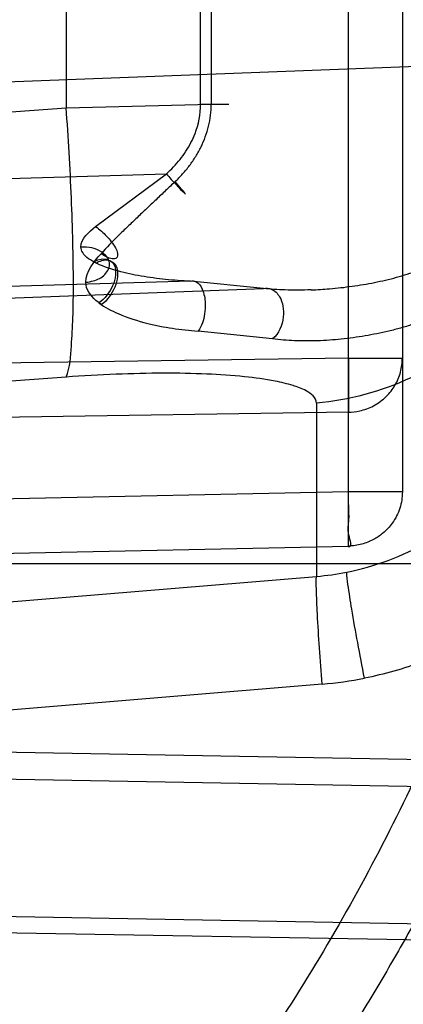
# Model space of a CAD drawing. Header units: millimetres. Extents: x 0 to 297, y 0 to 210.
# Tile 97 of 256: x 145.0558 to 145.1047, y 93.0585 to 93.184. Entities that reach past the tile are written whole.
import ezdxf

# ---------------------------------------------------------------- set-up
doc = ezdxf.new("R2010")
doc.units = ezdxf.units.MM
doc.header["$LTSCALE"] = 16.335
doc.layers.get('0').update_dxf_attribs({"linetype": 'CONTINUOUS'})
for name, color, linetype in [('01_GLOBAL', 7, 'CONTINUOUS'), ('INTFCLR_1', 7, 'CONTINUOUS'), ('INTFCLR_144815', 7, 'CONTINUOUS')]:
    doc.layers.add(name, color=color, linetype=linetype)

msp = doc.modelspace()

# ---------------------------------------------------------------- linework, layer by layer
at = {"color": 7, "linetype": 'Continuous'}
msp.add_circle((145.8748034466, 92.1344639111), 2.66, dxfattribs=at)
at = {"color": 9, "linetype": 'Continuous'}
msp.add_arc((145.8748034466, 92.1344639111), 2.6259090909, 92.9674534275, 177.0325465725, dxfattribs=at)
at = {"layer": '01_GLOBAL', "color": 7, "linetype": 'Continuous'}
msp.add_circle((145.8748034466, 92.1344639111), 2.695, dxfattribs=at)
at = {"layer": 'INTFCLR_1', "color": 9, "linetype": 'Continuous'}
for p, q in [((145.0977299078, 93.116885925), (145.0977299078, 93.28043330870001)), ((145.1046077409, 93.2735407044), (145.1046077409, 93.1237785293)), ((145.0617086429, 93.2245663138), (145.0617086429, 93.17275291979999)), ((145.0788601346, 93.1732045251), (145.0788601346, 93.22411470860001)), ((145.0802125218, 93.22411470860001), (145.0802125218, 93.1732045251)), ((144.8596077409, 93.1685404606), (145.1218946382, 93.17864828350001)), ((145.0617086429, 93.17275291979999), (145.0802124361, 93.1732045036)), ((145.0788601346, 93.1732045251), (145.0824822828, 93.1732045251)), ((144.8596077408, 93.15791634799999), (145.0617086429, 93.17275291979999)), ((144.8596077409, 93.15802094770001), (145.0744917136, 93.16431747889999)), ((145.0654540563, 93.1576206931), (145.0744917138, 93.16431747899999)), ((145.0775744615, 93.1506288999), (144.8596077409, 93.14424203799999)), ((145.0868704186, 93.1497218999), (145.0775744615, 93.1506288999)), ((144.859607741, 93.140963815), (145.0868704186, 93.1497218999)), ((145.0880442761, 93.14329734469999), (145.0785339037, 93.1442887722)), ((145.0977299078, 93.14082971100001), (145.0215889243, 93.1397145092)), ((145.0977299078, 93.14082971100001), (145.1046077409, 93.14082971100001)), ((145.0977299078, 93.14082971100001), (145.0977299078, 93.1339371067)), ((145.0617086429, 93.1384158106), (144.8596077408, 93.12357923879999)), ((145.0977299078, 93.1339371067), (145.0365597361, 93.13304117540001)), ((145.0936581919, 93.13510619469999), (145.0936581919, 93.11301797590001)), ((145.0977299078, 93.1237785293), (144.8596077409, 93.11882507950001)), ((145.1046077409, 93.1237785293), (145.0977299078, 93.1237785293)), ((144.8596077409, 93.1119324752), (145.0977299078, 93.116885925)), ((145.0977299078, 93.116885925), (145.0977533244, 93.1167800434)), ((144.8526077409, 93.1146596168), (145.2232446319, 93.1146596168)), ((145.0151937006, 93.10653046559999), (145.0936581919, 93.11301797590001)), ((145.0943897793, 93.0992831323), (144.859607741, 93.07987115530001)), ((144.8840466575, 93.0935995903), (145.1880752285, 93.0882927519)), ((145.1322451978, 93.08576673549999), (144.8839855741, 93.0901001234)), ((144.8596077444, 93.0730710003), (145.1234130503, 93.06846188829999)), ((145.1233764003, 93.0663641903), (144.8596077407, 93.0709730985))]:
    msp.add_line(p, q, dxfattribs=at)
at = {"layer": 'INTFCLR_1', "color": 6, "linetype": 'Continuous'}
for radius in [0.4224162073, 0.4014439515]:
    msp.add_arc((144.8596077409, 93.1986596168), radius, 270, 90.00000002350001, dxfattribs=at)
at = {"layer": 'INTFCLR_1', "color": 9, "linetype": 'Continuous'}
for centre, radius, start, end in [((145.0909000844, 93.1469286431), 0.034022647, 274.6498887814, 281.1994271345), ((145.0904147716, 93.1473362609), 0.0482172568, 274.7288035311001, 281.199340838), ((144.8596077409, 93.1986596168), 0.2950857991, 270.0000000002, 337.5066823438)]:
    msp.add_arc(centre, radius, start, end, dxfattribs=at)
for points, knots in [([(145.235167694, 93.06803805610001), (145.2359987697, 93.0702994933), (145.2376274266, 93.07486591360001), (145.2407305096, 93.0841265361), (145.2457654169, 93.10074899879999), (145.2504341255, 93.12025903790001), (145.2535169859, 93.1376959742), (145.2548129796, 93.1465996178), (145.2554818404, 93.15174935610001), (145.2570256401, 93.1646779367), (145.2586297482, 93.1867687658), (145.2583725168, 93.2128320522), (145.2571603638, 93.229722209), (145.2563978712, 93.2375211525), (145.2558364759, 93.24270819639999), (145.2541019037, 93.2567080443), (145.2501634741, 93.279125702), (145.2444881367, 93.3010123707), (145.2404287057, 93.31400265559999), (145.2389019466, 93.3186491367), (145.2365792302, 93.32549362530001), (145.2313391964, 93.3398030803), (145.2222901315, 93.3608048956), (145.211984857, 93.38064637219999), (145.2048007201, 93.3928589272), (145.2014430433, 93.39829523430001), (145.1992124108, 93.401838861), (145.1931796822, 93.4111586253), (145.1830706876, 93.4254621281), (145.1690288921, 93.44287479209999), (145.1571354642, 93.4559268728), (145.1488272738, 93.46426968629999), (145.1442335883, 93.4686868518), (145.1378598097, 93.47464399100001), (145.1289384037, 93.4824441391), (145.1192814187, 93.4900126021), (145.1131582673, 93.4943666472), (145.1101748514, 93.49636902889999), (145.1077179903, 93.4979464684), (145.1055301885, 93.4992630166), (145.1036031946, 93.50027403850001), (145.1025200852, 93.5007770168), (145.1016575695, 93.50108464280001), (145.1010609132, 93.5012239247), (145.1005598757, 93.50114822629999), (145.1004622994, 93.50067669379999), (145.1007027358, 93.5001554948), (145.1011202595, 93.49943321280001), (145.1017948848, 93.49852402), (145.1026939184, 93.4974154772), (145.1038249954, 93.4961153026), (145.1051758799, 93.49462279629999), (145.106740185, 93.4929397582), (145.1092045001, 93.4903307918), (145.1127127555, 93.4866635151), (145.1192604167, 93.47979277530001), (145.126411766, 93.4720844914), (145.1329263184, 93.4647171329), (145.1369531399, 93.4600323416), (145.143428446, 93.4523417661), (145.1533417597, 93.43987882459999), (145.1663378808, 93.4217466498), (145.175744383, 93.40694421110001), (145.1819029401, 93.3964078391), (145.1860815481, 93.3889972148), (145.1932904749, 93.3754706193), (145.2029180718, 93.35504416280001), (145.209559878, 93.3380139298), (145.212649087, 93.3291841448)], [0, 0, 0, 0, 0.0103790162, 0.0208837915, 0.0420711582, 0.08518389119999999, 0.1071959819, 0.1183353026, 0.1239410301, 0.1295663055, 0.1744258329, 0.2192337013, 0.2417180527, 0.2473539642, 0.2529903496, 0.2641931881, 0.3081223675, 0.3509244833, 0.3614867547, 0.3667496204, 0.3719934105, 0.3926231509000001, 0.4323812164, 0.470412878, 0.488854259, 0.4934078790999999, 0.4979383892, 0.5068921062, 0.5412323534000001, 0.5733304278, 0.6031976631, 0.6172528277, 0.6240454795, 0.630650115, 0.6548352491, 0.6750685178, 0.6834752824, 0.6871962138, 0.6905460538, 0.6960524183, 0.6981915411, 0.6999110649, 0.7012078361, 0.7020914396, 0.7026255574, 0.7031007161, 0.7038824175, 0.7050749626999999, 0.7066970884, 0.7087489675, 0.7112252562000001, 0.7141187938, 0.7174211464, 0.7211233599, 0.729578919, 0.7392839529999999, 0.762009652, 0.7748693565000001, 0.7816473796, 0.7886214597, 0.8181786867, 0.8502212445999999, 0.8846823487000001, 0.8936821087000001, 0.9027944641, 0.9213301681, 0.9597016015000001, 1, 1, 1, 1]), ([(145.212649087, 93.3291841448), (145.2158606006, 93.32000478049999), (145.2216925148, 93.3011419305), (145.227244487, 93.2768964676), (145.2299856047, 93.2607035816), (145.2310878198, 93.25306455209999), (145.2317778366, 93.2479244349), (145.2334659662, 93.23376490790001), (145.2350886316, 93.2104154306), (145.2348602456, 93.1869830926), (145.2340091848, 93.1726576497), (145.2336200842, 93.16742997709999), (145.2329629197, 93.1596496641), (145.2311506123, 93.1430826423), (145.226931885, 93.1181043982), (145.2217743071, 93.0973620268), (145.21827327, 93.08545778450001), (145.2168531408, 93.08078963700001), (145.2142959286, 93.0727821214), (145.2088936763, 93.057325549), (145.2002622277, 93.03625645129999), (145.191382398, 93.0181651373), (145.1856550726, 93.0076054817), (145.1835773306, 93.0038810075), (145.1804900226, 92.9984473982), (145.1738400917, 92.9872483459), (145.1632874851, 92.971132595), (145.150351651, 92.9535411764), (145.1410235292, 92.94206533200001), (145.1356460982, 92.935766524), (145.133618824, 92.9334156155), (145.1301975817, 92.9295053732), (145.1238773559, 92.9224693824), (145.116999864, 92.9151404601), (145.1107938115, 92.9086516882), (145.1070749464, 92.9047482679), (145.1041227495, 92.9015610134), (145.102218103, 92.89935461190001), (145.1011689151, 92.89795985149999), (145.1007337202, 92.8972197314), (145.1004699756, 92.8966887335), (145.1005812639, 92.8959977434), (145.1020539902, 92.8962982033), (145.1036740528, 92.8970747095), (145.1066075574, 92.8986606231), (145.1094057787, 92.90044308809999), (145.1117034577, 92.9019742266), (145.1131778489, 92.902988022), (145.1156556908, 92.9047222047), (145.1196186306, 92.9076236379), (145.1251563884, 92.91192845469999), (145.1334349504, 92.9187409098), (145.1408444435, 92.92538609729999), (145.1473278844, 92.9316038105), (145.1519747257, 92.9361897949), (145.1603493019, 92.94482450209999), (145.1722854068, 92.9582894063), (145.1863008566, 92.9761921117), (145.1963364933, 92.9908581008), (145.2023017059, 93.0003963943), (145.2045040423, 93.0040202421), (145.2078179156, 93.0095804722), (145.2148947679, 93.0220651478), (145.2249952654, 93.0423300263), (145.2319439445, 93.0592659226), (145.2351676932, 93.0680380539)], [0, 0, 0, 0, 0.0419354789, 0.08505031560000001, 0.1071497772, 0.1127379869, 0.1183317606, 0.1295131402, 0.1742263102, 0.2191466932, 0.230445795, 0.2361065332, 0.241751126, 0.2641147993, 0.3079545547, 0.3508736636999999, 0.3561840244, 0.3614616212, 0.3719139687, 0.3924297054, 0.4320526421, 0.4700131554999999, 0.4792642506, 0.483852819, 0.4884035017, 0.5062126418, 0.5400088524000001, 0.5714206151, 0.6003317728, 0.6037560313, 0.6071340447, 0.6137178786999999, 0.6261602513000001, 0.6479155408, 0.6570536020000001, 0.6648783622, 0.6711643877, 0.6757843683, 0.6774462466, 0.6786751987, 0.6794900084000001, 0.6799813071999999, 0.6813020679, 0.6842478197, 0.6888651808, 0.6950795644, 0.6987591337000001, 0.70073729, 0.7027989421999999, 0.7117993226, 0.7219139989, 0.7330405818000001, 0.7580265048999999, 0.7648041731, 0.7717766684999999, 0.7861782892, 0.816667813, 0.8493175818, 0.8841610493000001, 0.8932352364, 0.8978283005, 0.9024468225, 0.9211469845, 0.9596997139, 1, 1, 1, 1]), ([(145.0744917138, 93.16431747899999), (145.0748065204, 93.1646037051), (145.0757213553, 93.1654900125), (145.0770559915, 93.1671538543), (145.0784395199, 93.1697952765), (145.078861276, 93.17193335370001), (145.0788601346, 93.1732045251)], [0, 0, 0, 0, 0.1254726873, 0.3753987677, 0.6251306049, 1, 1, 1, 1]), ([(145.0756100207, 93.16333733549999), (145.0759426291, 93.1636548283), (145.076586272, 93.16431321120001), (145.0774708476, 93.16537877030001), (145.078259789, 93.1665261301), (145.0789399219, 93.16774705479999), (145.0794907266, 93.1690357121), (145.0799018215, 93.17038298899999), (145.0801556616, 93.1717792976), (145.0802134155, 93.1727293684), (145.0802125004, 93.1732045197)], [0, 0, 0, 0, 0.1232399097, 0.246506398, 0.3707242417, 0.4959131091, 0.6204680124, 0.7456388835, 0.87264946, 1, 1, 1, 1]), ([(145.0617086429, 93.1384158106), (145.0622162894, 93.1396695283), (145.0623654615, 93.14226337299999), (145.0626118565, 93.14624644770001), (145.0626454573, 93.15064549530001), (145.0625810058, 93.155734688), (145.0623906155, 93.16128183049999), (145.062100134, 93.16700636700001), (145.0618473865, 93.1708485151), (145.0617086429, 93.17275291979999)], [0, 0, 0, 0, 0.1178858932, 0.2205957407, 0.349951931, 0.5004266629, 0.6644320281, 0.8335810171, 1, 1, 1, 1]), ([(145.0929828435, 93.1495321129), (145.0937628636, 93.1495621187), (145.0955056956, 93.149669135), (145.0982015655, 93.1499682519), (145.1005822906, 93.1503661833), (145.1024672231, 93.1507757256), (145.1043215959, 93.15123964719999), (145.1065812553, 93.15194715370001), (145.1091955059, 93.15298843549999), (145.1112624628, 93.1540652), (145.1128383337, 93.1550425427), (145.1143408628, 93.1561200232), (145.1161023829, 93.1576299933), (145.1176343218, 93.1593900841), (145.1187324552, 93.16092295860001), (145.1197098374, 93.1625884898), (145.1205109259, 93.1643825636), (145.1211029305, 93.1662857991), (145.1215693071, 93.16830452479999), (145.1217381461, 93.1698723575), (145.1217662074, 93.1709252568)], [0, 0, 0, 0, 0.0588632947, 0.1316202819, 0.20444494, 0.2407594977, 0.2770543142, 0.3485619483, 0.4191377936, 0.4889827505, 0.5239819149, 0.5588933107, 0.6283399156, 0.6983887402, 0.7342656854, 0.7704052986, 0.8438660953, 0.8817673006, 0.9205747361, 1, 1, 1, 1]), ([(145.1253490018, 93.16996183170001), (145.125317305, 93.16864644), (145.1251411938, 93.16669034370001), (145.124642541, 93.16415878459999), (145.1239973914, 93.161784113), (145.1231267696, 93.1595362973), (145.1220437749, 93.15744786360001), (145.1208640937, 93.1555202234), (145.1191856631, 93.15332995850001), (145.1172551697, 93.15141547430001), (145.1156052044, 93.1500588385), (145.1138994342, 93.1488248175), (145.1116609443, 93.1474764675), (145.1088328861, 93.1461480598), (145.1063889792, 93.14525468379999), (145.1043939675, 93.1446587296), (145.1023848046, 93.1441417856), (145.0998598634, 93.1436315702), (145.096826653, 93.14322240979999), (145.0938279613, 93.1430094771), (145.0913653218, 93.1430071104), (145.0894458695, 93.14312548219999), (145.0885064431, 93.1432290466), (145.0880442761, 93.14329734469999)], [0, 0, 0, 0, 0.0760081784, 0.112994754, 0.1489536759, 0.2180649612, 0.2516913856, 0.2847564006, 0.3485201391, 0.4105479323, 0.4413564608, 0.4718487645, 0.532102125, 0.5919912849, 0.6520804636, 0.6822271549, 0.7122439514, 0.7718989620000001, 0.8309101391, 0.8889336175, 0.9454439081, 0.9730120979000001, 1, 1, 1, 1]), ([(145.1256077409, 93.1694433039), (145.1256077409, 93.1674442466), (145.1252430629, 93.16332873), (145.1235544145, 93.15722750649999), (145.1206416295, 93.15133464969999), (145.1165684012, 93.1460033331), (145.1115258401, 93.1415454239), (145.1040935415, 93.13715223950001), (145.0977892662, 93.13546212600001), (145.0936581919, 93.13510619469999)], [0, 0, 0, 0, 0.1167127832, 0.2397553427, 0.3675648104, 0.4981092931, 0.6290382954, 0.7579181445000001, 1, 1, 1, 1]), ([(145.0744917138, 93.16431747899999), (145.0747015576, 93.1640845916), (145.0753810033, 93.1633305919), (145.0779689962, 93.1605720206), (145.0760744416, 93.1628107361), (145.0756100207, 93.16333733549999)], [0, 0, 0, 0, 0.1652975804, 0.629767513, 1, 1, 1, 1]), ([(145.0756100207, 93.16333733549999), (145.0752046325, 93.1629523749), (145.0743942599, 93.16218329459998), (145.0731798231, 93.1610304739), (145.0719660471, 93.159883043), (145.0707605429, 93.1587386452), (145.0695650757, 93.1576013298), (145.0680060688, 93.1560940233), (145.0668724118, 93.15493688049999), (145.0661548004, 93.1541384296)], [0, 0, 0, 0, 0.1271139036, 0.2540295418, 0.3807341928, 0.5068951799, 0.6319746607, 0.7559028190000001, 1, 1, 1, 1]), ([(145.0654540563, 93.1576206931), (145.0657118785, 93.1574324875), (145.066439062, 93.15683862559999), (145.0673158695, 93.1559383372), (145.0679711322, 93.15494065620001), (145.0683136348, 93.1542839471), (145.0682616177, 93.1534949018), (145.0674805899, 93.1534636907), (145.0668476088, 93.1537331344), (145.066380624, 93.1539924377), (145.0661548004, 93.1541384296)], [0, 0, 0, 0, 0.1322867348, 0.3886300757, 0.5182246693, 0.6218661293, 0.7039295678, 0.7821276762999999, 0.8885598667, 1, 1, 1, 1]), ([(145.0655461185, 93.15295068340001), (145.064890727, 93.15327093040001), (145.0639608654, 93.1537794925), (145.0635981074, 93.15474419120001), (145.0635988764, 93.1549877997)], [0, 0, 0, 0, 0.7496454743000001, 1, 1, 1, 1]), ([(145.0642178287, 93.1505046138), (145.0645375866, 93.1505347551), (145.0654051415, 93.15070386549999), (145.066741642, 93.15128669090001), (145.067593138, 93.15305292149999), (145.0660427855, 93.1547953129), (145.0645079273, 93.15502259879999), (145.0635988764, 93.1549877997)], [0, 0, 0, 0, 0.1111308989, 0.3053455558, 0.4895583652, 0.6852259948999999, 1, 1, 1, 1]), ([(145.0662249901, 93.14764984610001), (145.0659749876, 93.1478202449), (145.0650363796, 93.148504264), (145.0642142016, 93.14962484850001), (145.0642178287, 93.1505046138)], [0, 0, 0, 0, 0.2558951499, 1, 1, 1, 1]), ([(145.0775744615, 93.1506288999), (145.0778074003, 93.15070653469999), (145.0785321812, 93.15061787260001), (145.0792580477, 93.1494410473), (145.0795046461, 93.1479873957), (145.0794002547, 93.1461404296), (145.0790177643, 93.1448993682), (145.0785339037, 93.1442887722)], [0, 0, 0, 0, 0.09842799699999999, 0.2581914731, 0.5080433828, 0.6876938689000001, 1, 1, 1, 1]), ([(145.0868704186, 93.1497218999), (145.0872045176, 93.1497930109), (145.0880820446, 93.14971264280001), (145.0890031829, 93.1487430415), (145.0894310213, 93.1474320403), (145.0894891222, 93.1455134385), (145.088842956, 93.1439511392), (145.0880442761, 93.14329734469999)], [0, 0, 0, 0, 0.1249722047, 0.2989978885, 0.4534952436, 0.6223750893, 1, 1, 1, 1]), ([(145.0929828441, 93.1495321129), (145.0918614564, 93.1494889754), (145.0902746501, 93.1494790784), (145.0882369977, 93.14958531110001), (145.0873226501, 93.1496697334), (145.0868704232, 93.1497219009)], [0, 0, 0, 0, 0.5500790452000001, 0.7768611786, 1, 1, 1, 1]), ([(145.0977299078, 93.1339371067), (145.0982116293, 93.1339453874), (145.0993131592, 93.13407684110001), (145.1010124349, 93.1347010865), (145.1025683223, 93.1358402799), (145.1037430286, 93.137349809), (145.1044479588, 93.1390253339), (145.1046077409, 93.1402364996), (145.1046077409, 93.14082971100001)], [0, 0, 0, 0, 0.1343419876, 0.3069396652, 0.4990899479, 0.6639012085, 0.8345902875, 1, 1, 1, 1]), ([(145.0936581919, 93.13510619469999), (145.0936581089, 93.1357967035), (145.09237187, 93.13677548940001), (145.0905097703, 93.1374171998), (145.0878486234, 93.13805510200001), (145.0841872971, 93.1385318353), (145.0794246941, 93.1388534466), (145.0739614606, 93.13894449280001), (145.0679728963, 93.1388093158), (145.0638318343, 93.1385716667), (145.0617086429, 93.1384158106)], [0, 0, 0, 0, 0.0628999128, 0.1170530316, 0.1881701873, 0.3083368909, 0.4545181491, 0.6222319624, 0.8060735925, 1, 1, 1, 1]), ([(145.0975081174, 93.11355388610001), (145.0993017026, 93.1139090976), (145.1028411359, 93.1149124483), (145.1078413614, 93.1172514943), (145.1124174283, 93.1203672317), (145.1151064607, 93.12290843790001), (145.1163432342, 93.1242767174)], [0, 0, 0, 0, 0.2490434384, 0.4985367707, 0.7487806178, 1, 1, 1, 1]), ([(145.0977533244, 93.1167800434), (145.0982486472, 93.1167903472), (145.0975149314, 93.11873725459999), (145.0978611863, 93.1200710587), (145.0977434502, 93.1220072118), (145.0977427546, 93.1231607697), (145.0977299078, 93.1237785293)], [0, 0, 0, 0, 0.2123379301, 0.4958802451, 0.7351751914, 1, 1, 1, 1]), ([(145.1046077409, 93.1237785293), (145.1046077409, 93.12308030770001), (145.1043868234, 93.12166152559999), (145.1034672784, 93.1198377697), (145.1022344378, 93.11852300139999), (145.1008884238, 93.1176277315), (145.0994084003, 93.1170491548), (145.0983002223, 93.1168957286), (145.0977299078, 93.116885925)], [0, 0, 0, 0, 0.1947112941, 0.3930235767, 0.5605489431, 0.691592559, 0.8409343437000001, 1, 1, 1, 1]), ([(145.1261488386, 93.11493247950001), (145.1244154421, 93.1130340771), (145.120647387, 93.10950712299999), (145.1142412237, 93.10518372), (145.1072423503, 93.1019328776), (145.1022900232, 93.10053435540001), (145.0997796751, 93.10003718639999)], [0, 0, 0, 0, 0.2506465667, 0.5007612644, 0.7504856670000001, 1, 1, 1, 1]), ([(145.0943897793, 93.0992831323), (145.0942626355, 93.10082277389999), (145.0940360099, 93.1038062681), (145.0937648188, 93.1078570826), (145.09365242, 93.1108915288), (145.0935985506, 93.11249189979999), (145.0936581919, 93.11301797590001)], [0, 0, 0, 0, 0.3368283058, 0.6524971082, 0.8845656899, 1, 1, 1, 1]), ([(145.0997796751, 93.10003718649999), (145.0994803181, 93.1015505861), (145.0989200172, 93.1044833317), (145.0981948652, 93.1084664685), (145.0977425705, 93.11145498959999), (145.0975081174, 93.1130291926), (145.0975081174, 93.11355388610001)], [0, 0, 0, 0, 0.3375394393, 0.6534147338, 0.8851998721, 1, 1, 1, 1])]:
    msp.add_open_spline(points, degree=3, knots=knots, dxfattribs=at)
at = {"layer": 'INTFCLR_1', "color": 6, "linetype": 'Continuous'}
for points, knots in [([(144.8596077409, 93.4594718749), (144.8648083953, 93.45968527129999), (144.8752252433, 93.45979995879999), (144.8908287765, 93.4590381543), (144.9063869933, 93.4573392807), (144.9218926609, 93.4546969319), (144.9372546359, 93.45111106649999), (144.9521403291, 93.4466709), (144.9666984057, 93.4413765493), (144.9809232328, 93.4352328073), (144.9949848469, 93.4281244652), (145.0085894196, 93.42018143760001), (145.0216818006, 93.4114375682), (145.034218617, 93.40192489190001), (145.0461538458, 93.39167876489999), (145.0574487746, 93.3807340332), (145.0680597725, 93.369134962), (145.0779508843, 93.35692131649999), (145.0870808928, 93.3441474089), (145.0954235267, 93.33085459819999), (145.1029524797, 93.3170856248), (145.1096391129, 93.30289326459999), (145.1154570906, 93.2883377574), (145.1203896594, 93.27346669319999), (145.124422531, 93.2583259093), (145.1275415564, 93.2429674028), (145.129734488, 93.22744956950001), (145.1309929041, 93.21183512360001), (145.1313133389, 93.1961894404), (145.130697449, 93.18056779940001), (145.1291501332, 93.1650216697), (145.1266772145, 93.1495974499), (145.1232874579, 93.13434855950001), (145.1189925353, 93.11932860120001), (145.1138089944, 93.10459553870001), (145.1077578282, 93.0902072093), (145.1008640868, 93.0762171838), (145.0931513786, 93.06266866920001), (145.0846508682, 93.04961437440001), (145.0753942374, 93.0370995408), (145.0654166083, 93.0251668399), (145.0547444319, 93.013847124), (145.0434240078, 93.0031902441), (145.0314894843, 92.99322592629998), (145.0189896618, 92.9839937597), (145.005966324, 92.9755249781), (144.9924717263, 92.9678509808), (144.9785675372, 92.9610032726), (144.9645877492, 92.9551216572), (144.9509740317, 92.9502943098), (144.9383319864, 92.9465581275), (144.9268866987, 92.9437648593), (144.9166921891, 92.94172768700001), (144.9070094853, 92.9401669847), (144.897001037, 92.9389281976), (144.8858733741, 92.9380049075), (144.8732656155, 92.93753045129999), (144.8643587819, 92.9376524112), (144.8596077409, 92.93784735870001)], [0, 0, 0, 0, 0.0185657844, 0.0371317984, 0.05569073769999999, 0.0743563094, 0.09320240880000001, 0.1119235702, 0.129729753, 0.1484268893, 0.1671582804, 0.1858963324, 0.2045840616, 0.2232805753, 0.241995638, 0.2606572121, 0.2793460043, 0.298034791, 0.3166822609, 0.3353170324, 0.3539796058, 0.3726237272, 0.3912431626, 0.4098577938, 0.4284754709, 0.4470981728, 0.4657246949, 0.4843423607, 0.5029403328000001, 0.5215094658, 0.5400731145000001, 0.5586325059, 0.5771954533, 0.5957587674, 0.6143211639, 0.6328711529, 0.651401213, 0.6699184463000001, 0.6884460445, 0.7069331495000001, 0.7254085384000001, 0.7438945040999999, 0.7623917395, 0.7808314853, 0.7993176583, 0.8177869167, 0.8362093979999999, 0.8546575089, 0.8730374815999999, 0.8902753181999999, 0.9061521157, 0.9200376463, 0.9322836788, 0.9432240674, 0.9550134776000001, 0.9682465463, 0.9830392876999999, 1, 1, 1, 1]), ([(145.1261488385, 93.11493247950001), (145.1253270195, 93.1124253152), (145.123609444, 93.1074349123), (145.1208138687, 93.1000287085), (145.1178014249, 93.0927080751), (145.1145747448, 93.0854794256), (145.1111366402, 93.07834905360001), (145.1074900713, 93.0713230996), (145.1036382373, 93.0644077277), (145.0995844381, 93.0576088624), (145.0953322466, 93.050932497), (145.0908852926, 93.0443843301), (145.0862475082, 93.03797015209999), (145.0814228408, 93.03169542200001), (145.0764155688, 93.0255657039), (145.0712299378, 93.01958619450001), (145.0658705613, 93.0137622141), (145.0603419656, 93.0080986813), (145.0546490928, 93.0026006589), (145.0487967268, 92.99727276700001), (145.0427901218, 92.9921197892), (145.0366343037, 92.98714603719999), (145.0303348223, 92.982355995), (145.0238969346, 92.97775365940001), (145.0173264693, 92.9733431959), (145.0106289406, 92.96912830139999), (145.0038104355, 92.9651127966), (144.9968766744, 92.961300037), (144.9898338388, 92.9576934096), (144.9826879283, 92.95429597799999), (144.9754452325, 92.9511107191), (144.9681119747, 92.94814035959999), (144.9606944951, 92.94538746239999), (144.9531992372, 92.9428544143), (144.9456327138, 92.94054341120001), (144.9380014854, 92.93845645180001), (144.930312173, 92.9365953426), (144.9225714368, 92.93496169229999), (144.9147859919, 92.9335569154), (144.9069625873, 92.9323822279), (144.8991079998, 92.9314386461), (144.8912290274, 92.93072698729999), (144.8833325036, 92.9302478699), (144.8754252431, 92.9300017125), (144.8675142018, 92.92998872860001), (144.8622420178, 92.9301355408), (144.8596077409, 92.9302477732)], [0, 0, 0, 0, 0.0227356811, 0.0454710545, 0.0682062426, 0.09094098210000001, 0.1136756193, 0.1364096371, 0.1591436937, 0.1818769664, 0.2046103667, 0.2273428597, 0.2500755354, 0.2728072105, 0.2955391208, 0.3182699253, 0.3410011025, 0.3637310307, 0.3864614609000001, 0.4091905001, 0.4319201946, 0.4546483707, 0.4773773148, 0.5001046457, 0.5228327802, 0.5455591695, 0.5682859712, 0.5910108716, 0.6137361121, 0.6364602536, 0.6591836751, 0.681906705, 0.7046293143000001, 0.7273515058, 0.750073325, 0.77279473, 0.7955158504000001, 0.8182366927, 0.8409573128, 0.8636777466, 0.886398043, 0.9091183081, 0.9318386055, 0.9545589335, 0.9772794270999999, 1, 1, 1, 1])]:
    msp.add_open_spline(points, degree=3, knots=knots, dxfattribs=at)
at = {"layer": 'INTFCLR_1', "color": 9, "linetype": 'Continuous'}
for points in [[(145.0635988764, 93.1549877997), (145.0635691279, 93.15606100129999), (145.0646378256, 93.1569232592), (145.0654540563, 93.1576206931)], [(145.0642178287, 93.1505046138), (145.0642030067, 93.1518771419), (145.0652449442, 93.1531107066), (145.0661548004, 93.1541384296)]]:
    msp.add_open_spline(points, degree=3, dxfattribs=at)
at = {"layer": 'INTFCLR_1', "color": 7, "linetype": 'Continuous'}
for points, knots in [([(145.0652225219, 93.1531022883), (145.065453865, 93.1532362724), (145.0661844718, 93.1536022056), (145.0678923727, 93.15333142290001), (145.0681303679, 93.15146466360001), (145.0675603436, 93.14961588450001), (145.066651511, 93.1484167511), (145.0658943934, 93.1478668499)], [0, 0, 0, 0, 0.095785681, 0.2942114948, 0.4962467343, 0.6647320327, 1, 1, 1, 1]), ([(145.0775744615, 93.1506288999), (145.0770394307, 93.1506542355), (145.0759755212, 93.15071759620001), (145.0743916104, 93.1508545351), (145.0728301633, 93.1510377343), (145.0712944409, 93.1512720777), (145.0697870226, 93.151563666), (145.067733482, 93.1520700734), (145.0661956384, 93.1525881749), (145.0652225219, 93.1531022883)], [0, 0, 0, 0, 0.1267925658, 0.2522588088, 0.3762906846, 0.4988710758, 0.6199558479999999, 0.7394753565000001, 1, 1, 1, 1]), ([(145.0655461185, 93.15295068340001), (145.0657704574, 93.1530845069), (145.0662611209, 93.15331037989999), (145.0671112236, 93.15341164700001), (145.0681861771, 93.1528111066), (145.0683808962, 93.1512999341), (145.0678433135, 93.1494270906), (145.0669665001, 93.1482133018), (145.0662249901, 93.14764984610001)], [0, 0, 0, 0, 0.0934043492, 0.1917041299, 0.2949505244, 0.498107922, 0.6669972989, 1, 1, 1, 1]), ([(145.0658943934, 93.1478668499), (145.0666322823, 93.14730339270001), (145.0686723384, 93.14627584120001), (145.0713349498, 93.1454183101), (145.0736839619, 93.14490398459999), (145.075279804, 93.1446333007), (145.0768986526, 93.144427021), (145.0779868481, 93.1443296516), (145.0785339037, 93.1442887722)], [0, 0, 0, 0, 0.2098585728, 0.5102312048, 0.6312160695, 0.7530971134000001, 0.8759996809, 1, 1, 1, 1])]:
    msp.add_open_spline(points, degree=3, knots=knots, dxfattribs=at)
at = {"layer": 'INTFCLR_144815', "color": 6, "linetype": 'Continuous'}
for radius in [0.4466793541, 0.4256665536]:
    msp.add_circle((144.8596077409, 93.1986596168), radius, dxfattribs=at)
for radius, start, end in [(0.6157754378, 313.9937911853, 154.5150993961), (0.5947754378, 312.9543589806, 154.5144414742), (0.5751005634, 282.2440355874, 71.2863570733), (0.4627266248, 45.0000000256, 314.9999999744), (0.4618985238, 44.999999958, 315.000000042), (0.461229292, 44.99999997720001, 315.0000000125)]:
    msp.add_arc((144.8596077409, 93.1986596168), radius, start, end, dxfattribs=at)
at = {"layer": 'INTFCLR_144815', "color": 9, "linetype": 'Continuous'}
for centre, radius, start, end in [((144.8596077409, 93.1986596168), 0.5712784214, 292.4997540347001, 54.0964566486), ((144.8596102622, 93.19866079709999), 0.5153523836, 292.4997540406, 54.09645665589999)]:
    msp.add_arc(centre, radius, start, end, dxfattribs=at)

doc.saveas('drawing.dxf')
